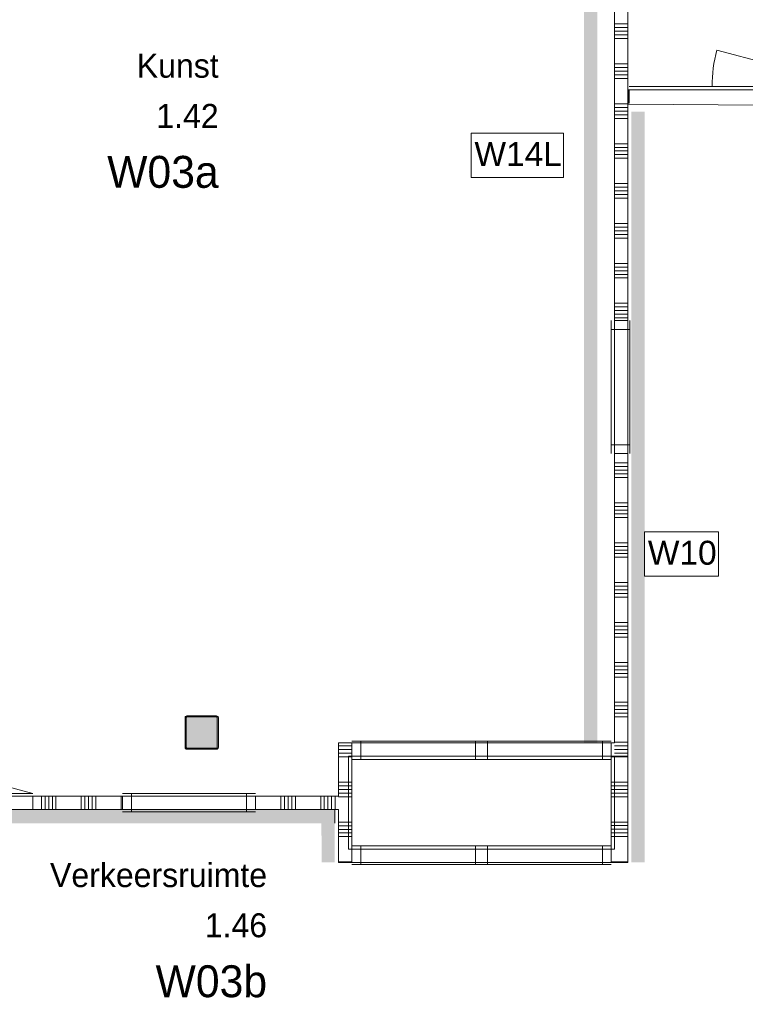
# Model space of a CAD drawing. Header units: millimetres. Extents: x -850 to 154668, y -25041 to 71030.
# Tile 171 of 211: x 45137 to 50593, y 39429 to 46832. Entities that reach past the tile are written whole.
import ezdxf
from ezdxf.enums import TextEntityAlignment as Align

# ---------------------------------------------------------------- set-up
doc = ezdxf.new("R2010")
doc.units = ezdxf.units.MM
doc.header["$MEASUREMENT"] = 0
for name, color, linetype in [('New_22 NC Binnenwanden', 7, 'Continuous'), ('New_22 NC Binnenwanden Deuren', 7, 'Continuous'), ('New_22 NC Binnenwanden Doorsnede-arcering', 7, 'Continuous'), ('New_22 NC Binnenwanden Ramen', 7, 'Continuous'), ('New_23 Vloeren', 7, 'Continuous'), ('New_Info Wandafwerking aanduiding', 7, 'Continuous'), ('New_Info Wandafwerking aanduiding Doorsnede-arcering', 7, 'Continuous'), ('New_Z Ruimtefuncties', 7, 'Continuous'), ('New_Z Ruimtefuncties Zone omranding', 7, 'Continuous'), ('New_Z Ruimtefuncties Zone tekst', 7, 'Continuous'), ('S-COLS-____-OTLN.RVT S', 7, 'Continuous'), ('S-COLS-____-OTLN.RVT S 2D arcering', 7, 'Continuous')]:
    doc.layers.add(name, color=color, linetype=linetype)
doc.styles.add('GENERATED_STYLE_1', font='txt')
doc.styles.add('GENERATED_STYLE_2', font='txt')

# ---------------------------------------------------------------- blocks, each defined once
blk = doc.blocks.new('Kunst_1.42_1_2', base_point=(46204.3, 46051.6))
at = {"layer": 'New_Z Ruimtefuncties Zone tekst', "color": 2, "lineweight": 0}
for tag, height, style, p in [('ROOM_NAME', 180, 'GENERATED_STYLE_1', (46633.3, 46576.2)), ('DUMMY_938', 180, 'GENERATED_STYLE_1', (46633.3, 46617.3)), ('ROOM_NUMBER', 180, 'GENERATED_STYLE_1', (46633.3, 46199)), ('DUMMY_939', 180, 'GENERATED_STYLE_1', (46633.3, 46240.2)), ('stWallCovering', 240, 'GENERATED_STYLE_2', (46633.3, 45808.2))]:
    blk.add_attdef(tag, text='', height=height, dxfattribs=dict(at, style=style)).set_placement(p, align=Align.TOP_RIGHT)
at = {"layer": 'New_Z Ruimtefuncties Zone tekst', "color": 2, "lineweight": 0, "style": 'GENERATED_STYLE_2'}
blk.add_attdef('DUMMY_940', text='', height=240, dxfattribs=at).set_placement((45775.3, 45863), align=Align.TOP_LEFT)
blk = doc.blocks.new('Slab_3_2', base_point=(0, 51154.6))
at = {"layer": 'New_23 Vloeren', "color": 1, "linetype": 'Continuous', "lineweight": 0, "flags": 128}
blk.add_lwpolyline([(47610.4, 40595), (47610.4, 41295), (49610.4, 41295), (49610.4, 40595)], close=True, dxfattribs=at)
blk = doc.blocks.new('R2 bl ol 22_2')
at = {"layer": 'New_22 NC Binnenwanden Ramen', "color": 1, "linetype": 'Continuous', "lineweight": 0}
for p, q in [((-975, 0), (-908, 0)), ((-908, 0), (-908, -139)), ((-908, 0), (-45, 0)), ((-45, -139), (-45, 0)), ((-45, 0), (0, 0)), ((0, 0), (45, 0)), ((45, 0), (45, -139)), ((45, 0), (908, 0)), ((908, -139), (908, 0)), ((908, 0), (975, 0)), ((-908, -139), (-975, -139)), ((-45, -139), (-908, -139)), ((0, -139), (-45, -139)), ((45, -139), (0, -139)), ((908, -139), (45, -139)), ((975, -139), (908, -139))]:
    blk.add_line(p, q, dxfattribs=at)
at = {"layer": 'New_22 NC Binnenwanden Ramen', "color": 9, "linetype": 'Continuous', "lineweight": 0}
for p, q in [((-975, -14), (975, -14)), ((-975, -114), (975, -114))]:
    blk.add_line(p, q, dxfattribs=at)
at = {"layer": 'New_22 NC Binnenwanden Ramen', "color": 7, "linetype": 'Continuous', "lineweight": 0}
for p, q in [((-975, -14), (-975, -114)), ((-975, -14), (-975, -114)), ((975, -14), (975, -114)), ((975, -14), (975, -114))]:
    blk.add_line(p, q, dxfattribs=at)
blk = doc.blocks.new('Wall_39_2', base_point=(47535.4, 40494.9))
at = {"layer": 'New_22 NC Binnenwanden', "color": 8, "linetype": 'Continuous', "lineweight": 0, "true_color": 0x778488}
for p, q in [((47635.4, 40494.9), (47635.4, 40594.9)), ((49585.4, 40494.9), (49585.4, 40594.9))]:
    blk.add_line(p, q, dxfattribs=at)
at = {"layer": 'New_22 NC Binnenwanden', "color": 8, "linetype": 'Continuous', "lineweight": 0, "true_color": 0x778488, "flags": 128}
blk.add_lwpolyline([(47535.4, 40494.9), (47635.4, 40494.9)], dxfattribs=at)
at = {"layer": 'New_22 NC Binnenwanden Ramen', "color": 1, "linetype": 'Continuous', "lineweight": 0, "xscale": -1, "zscale": 1000, "rotation": 180}
blk.add_blockref('R2 bl ol 22_2', (48610.4, 40480.9), dxfattribs=at)
blk = doc.blocks.new('*X607')
at = {"layer": 'New_22 NC Binnenwanden Doorsnede-arcering', "color": 254, "linetype": 'Continuous', "lineweight": 0, "true_color": 0xe9ebeb}
for p, q in [((47558, 41372.3), (47535.4, 41372.3)), ((47585.4, 41344.9), (47535.4, 41344.9)), ((47612.8, 41317.5), (47535.4, 41317.5))]:
    blk.add_line(p, q, dxfattribs=at)
blk = doc.blocks.new('*X608')
at = {"layer": 'New_22 NC Binnenwanden Doorsnede-arcering', "color": 254, "linetype": 'Continuous', "lineweight": 0, "true_color": 0xe9ebeb}
for p, q in [((47635.4, 41290), (47535.4, 41290)), ((47635.4, 41099.8), (47535.4, 41099.8)), ((47635.4, 41072.3), (47535.4, 41072.3)), ((47635.4, 41044.9), (47535.4, 41044.9)), ((47635.4, 41017.5), (47535.4, 41017.5)), ((47635.4, 40990), (47535.4, 40990)), ((47635.4, 40799.8), (47535.4, 40799.8)), ((47635.4, 40772.3), (47535.4, 40772.3)), ((47635.4, 40744.9), (47535.4, 40744.9)), ((47635.4, 40717.5), (47535.4, 40717.5)), ((47635.4, 40690), (47535.4, 40690))]:
    blk.add_line(p, q, dxfattribs=at)
blk = doc.blocks.new('*X609')
at = {"layer": 'New_22 NC Binnenwanden Doorsnede-arcering', "color": 254, "linetype": 'Continuous', "lineweight": 0, "true_color": 0xe9ebeb}
blk.add_line((47540.2, 40499.8), (47535.4, 40499.8), dxfattribs=at)
blk = doc.blocks.new('*X610')
at = {"layer": 'New_22 NC Binnenwanden Doorsnede-arcering', "color": 254, "linetype": 'Continuous', "lineweight": 0, "true_color": 0xe9ebeb}
blk.add_line((47635.4, 40499.8), (47540.2, 40499.8), dxfattribs=at)
blk = doc.blocks.new('*X611')
at = {"layer": 'New_22 NC Binnenwanden Doorsnede-arcering', "color": 254, "linetype": 'Continuous', "lineweight": 0, "true_color": 0xe9ebeb}
for p, q in [((47635.4, 41372.3), (47558, 41372.3)), ((47635.4, 41344.9), (47585.4, 41344.9)), ((47635.4, 41317.5), (47612.8, 41317.5))]:
    blk.add_line(p, q, dxfattribs=at)
blk = doc.blocks.new('Wall_85_2', base_point=(47535.4, 40494.9))
at = {"layer": 'New_22 NC Binnenwanden', "color": 8, "linetype": 'Continuous', "lineweight": 0, "true_color": 0x778488, "flags": 128}
for points in [[(47535.4, 41394.9), (47535.4, 40995)], [(47635.4, 40594.9), (47635.4, 41294.9)], [(47535.4, 40895), (47535.4, 40494.9)]]:
    blk.add_lwpolyline(points, dxfattribs=at)
at = {"layer": 'New_22 NC Binnenwanden', "color": 8, "lineweight": 0, "true_color": 0x778488}
for name in ['*X607', '*X611', '*X608', '*X609', '*X610']:
    blk.add_blockref(name, (0, 0), dxfattribs=at)
blk = doc.blocks.new('*X744')
at = {"layer": 'New_22 NC Binnenwanden Doorsnede-arcering', "color": 254, "linetype": 'Continuous', "lineweight": 0, "true_color": 0xe9ebeb}
blk.add_line((49717.7, 46205), (49717.7, 46305), dxfattribs=at)
blk = doc.blocks.new('D1 zl1-b 22_5')
at = {"layer": 'New_22 NC Binnenwanden Deuren', "color": 1, "linetype": 'Continuous', "lineweight": 0}
for p, q in [((840, 0), (-181, 273.6)), ((-840, 0), (-217, 0)), ((840, 0), (-217, 0))]:
    blk.add_line(p, q, dxfattribs=at)
at = {"layer": 'New_22 NC Binnenwanden Deuren', "color": 7, "linetype": 'Continuous', "lineweight": 0}
for p, q in [((-840, -25), (-840, -125)), ((-840, -25), (-840, -125)), ((840, -25), (840, -125)), ((840, -25), (840, -125))]:
    blk.add_line(p, q, dxfattribs=at)
at = {"layer": 'New_22 NC Binnenwanden Deuren', "color": 1, "linetype": 'Continuous', "lineweight": 0}
blk.add_arc((840, 0), 1057, 165, 180, dxfattribs=at)
blk = doc.blocks.new('Wall_126_2', base_point=(49610.4, 46305))
at = {"layer": 'New_22 NC Binnenwanden', "color": 8, "linetype": 'Continuous', "lineweight": 0, "true_color": 0x778488}
for p, q in [((49720.4, 46305), (49720.4, 46205)), ((51400.4, 46305), (51400.4, 46205))]:
    blk.add_line(p, q, dxfattribs=at)
at = {"layer": 'New_22 NC Binnenwanden', "color": 8, "linetype": 'Continuous', "lineweight": 0, "true_color": 0x778488, "flags": 128}
for points in [[(49720.4, 46305), (49710.4, 46305)], [(49710.4, 46305), (49710.4, 46205)], [(51410.4, 46305), (51400.4, 46305)], [(51410.4, 46305), (51410.4, 46205)], [(49710.4, 46205), (49720.4, 46205)], [(51400.4, 46205), (51410.4, 46205)]]:
    blk.add_lwpolyline(points, dxfattribs=at)
at = {"layer": 'New_22 NC Binnenwanden', "color": 8, "lineweight": 0, "true_color": 0x778488}
blk.add_blockref('*X744', (0, 0), dxfattribs=at)
at = {"layer": 'New_22 NC Binnenwanden Deuren', "color": 1, "linetype": 'Continuous', "lineweight": 0, "zscale": 1000}
blk.add_blockref('D1 zl1-b 22_5', (50560.4, 46330), dxfattribs=at)
blk = doc.blocks.new('Wall_173_2', base_point=(47535.4, 41394.9))
at = {"layer": 'New_22 NC Binnenwanden', "color": 8, "linetype": 'Continuous', "lineweight": 0, "true_color": 0x778488}
for p, q in [((47635.4, 41394.9), (47635.4, 41294.9)), ((49585.4, 41394.9), (49585.4, 41294.9))]:
    blk.add_line(p, q, dxfattribs=at)
at = {"layer": 'New_22 NC Binnenwanden', "color": 8, "linetype": 'Continuous', "lineweight": 0, "true_color": 0x778488, "flags": 128}
for points in [[(47635.4, 41394.9), (47535.4, 41394.9)], [(49610.4, 41394.9), (49585.4, 41394.9)], [(49585.4, 41294.9), (49610.4, 41294.9)]]:
    blk.add_lwpolyline(points, dxfattribs=at)
at = {"layer": 'New_22 NC Binnenwanden Ramen', "color": 1, "linetype": 'Continuous', "lineweight": 0, "zscale": 1000, "rotation": 1.942862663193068e-05}
blk.add_blockref('R2 bl ol 22_2', (48610.4, 41408.9), dxfattribs=at)
blk = doc.blocks.new('Column 224[64]_2', base_point=(0.5, 3))
at = {"layer": 'S-COLS-____-OTLN.RVT S 2D arcering', "linetype": 'Continuous', "lineweight": 0, "true_color": 0x778488}
h = blk.add_hatch(color=8, dxfattribs=at)
h.paths.add_polyline_path([(46380.8, 41360.9), (46381.8, 41355.9), (46384.6, 41351.7), (46388.9, 41348.9), (46393.8, 41347.9), (46617.8, 41347.9), (46622.8, 41348.9), (46627, 41351.7), (46629.9, 41355.9), (46630.8, 41360.9), (46630.8, 41584.9), (46629.9, 41589.9), (46627, 41594.1), (46622.8, 41596.9), (46617.8, 41597.9), (46393.8, 41597.9), (46388.9, 41596.9), (46384.6, 41594.1), (46381.8, 41589.9), (46380.8, 41584.9)])
h.paths.add_polyline_path([(46617.8, 41355.9), (46393.8, 41355.9), (46391.9, 41356.3), (46390.3, 41357.4), (46389.2, 41359), (46388.8, 41360.9), (46388.8, 41584.9), (46389.2, 41586.8), (46390.3, 41588.4), (46391.9, 41589.5), (46393.8, 41589.9), (46617.8, 41589.9), (46619.8, 41589.5), (46621.4, 41588.4), (46622.5, 41586.8), (46622.8, 41584.9), (46622.8, 41360.9), (46622.5, 41359), (46621.4, 41357.4), (46619.8, 41356.3)], flags=0)
blk.add_hatch(color=8, dxfattribs=at).paths.add_polyline_path([(46617.8, 41589.9), (46393.8, 41589.9), (46391.9, 41589.5), (46390.3, 41588.4), (46389.2, 41586.8), (46388.8, 41584.9), (46388.8, 41360.9), (46389.2, 41359), (46390.3, 41357.4), (46391.9, 41356.3), (46393.8, 41355.9), (46617.8, 41355.9), (46619.8, 41356.3), (46621.4, 41357.4), (46622.5, 41359), (46622.8, 41360.9), (46622.8, 41584.9), (46622.5, 41586.8), (46621.4, 41588.4), (46619.8, 41589.5)])
at = {"layer": 'S-COLS-____-OTLN.RVT S', "color": 1, "linetype": 'Continuous', "lineweight": 0}
for p, q in [((46381.8, 41589.9), (46380.8, 41584.9)), ((46380.8, 41584.9), (46380.8, 41360.9)), ((46384.6, 41594.1), (46381.8, 41589.9)), ((46388.9, 41596.9), (46384.6, 41594.1)), ((46388.8, 41584.9), (46389.2, 41586.8)), ((46388.8, 41360.9), (46388.8, 41584.9)), ((46393.8, 41597.9), (46388.9, 41596.9)), ((46389.2, 41586.8), (46390.3, 41588.4)), ((46390.3, 41588.4), (46391.9, 41589.5)), ((46391.9, 41589.5), (46393.8, 41589.9)), ((46617.8, 41597.9), (46393.8, 41597.9)), ((46393.8, 41589.9), (46617.8, 41589.9)), ((46622.8, 41596.9), (46617.8, 41597.9)), ((46617.8, 41589.9), (46619.8, 41589.5)), ((46619.8, 41589.5), (46621.4, 41588.4)), ((46621.4, 41588.4), (46622.5, 41586.8)), ((46622.5, 41586.8), (46622.8, 41584.9)), ((46627, 41594.1), (46622.8, 41596.9)), ((46622.8, 41584.9), (46622.8, 41360.9)), ((46629.9, 41589.9), (46627, 41594.1)), ((46630.8, 41584.9), (46629.9, 41589.9)), ((46630.8, 41360.9), (46630.8, 41584.9)), ((46380.8, 41360.9), (46381.8, 41355.9)), ((46381.8, 41355.9), (46384.6, 41351.7)), ((46384.6, 41351.7), (46388.9, 41348.9)), ((46389.2, 41359), (46388.8, 41360.9)), ((46388.9, 41348.9), (46393.8, 41347.9)), ((46390.3, 41357.4), (46389.2, 41359)), ((46391.9, 41356.3), (46390.3, 41357.4)), ((46393.8, 41355.9), (46391.9, 41356.3)), ((46617.8, 41355.9), (46393.8, 41355.9)), ((46393.8, 41347.9), (46617.8, 41347.9)), ((46619.8, 41356.3), (46617.8, 41355.9)), ((46617.8, 41347.9), (46622.8, 41348.9)), ((46621.4, 41357.4), (46619.8, 41356.3)), ((46622.5, 41359), (46621.4, 41357.4)), ((46622.8, 41360.9), (46622.5, 41359)), ((46622.8, 41348.9), (46627, 41351.7)), ((46627, 41351.7), (46629.9, 41355.9)), ((46629.9, 41355.9), (46630.8, 41360.9))]:
    blk.add_line(p, q, dxfattribs=at)
blk = doc.blocks.new('*X2491')
at = {"layer": 'New_22 NC Binnenwanden Doorsnede-arcering', "color": 254, "linetype": 'Continuous', "lineweight": 0, "true_color": 0xe9ebeb}
for p, q in [((45300.2, 40995), (45300.2, 40895)), ((45327.6, 40995), (45327.6, 40895)), ((45355.1, 40995), (45355.1, 40895)), ((45382.5, 40995), (45382.5, 40895)), ((45409.9, 40995), (45409.9, 40895)), ((45600.2, 40995), (45600.2, 40895)), ((45627.6, 40995), (45627.6, 40895)), ((45655.1, 40995), (45655.1, 40895)), ((45682.5, 40995), (45682.5, 40895)), ((45709.9, 40995), (45709.9, 40895)), ((45900.2, 40995), (45900.2, 40895))]:
    blk.add_line(p, q, dxfattribs=at)
blk = doc.blocks.new('*X2492')
at = {"layer": 'New_22 NC Binnenwanden Doorsnede-arcering', "color": 254, "linetype": 'Continuous', "lineweight": 0, "true_color": 0xe9ebeb}
for p, q in [((47100.2, 40995), (47100.2, 40895)), ((47127.6, 40995), (47127.6, 40895)), ((47155.1, 40995), (47155.1, 40895)), ((47182.5, 40995), (47182.5, 40895)), ((47209.9, 40995), (47209.9, 40895)), ((47400.2, 40995), (47400.2, 40895)), ((47427.6, 40995), (47427.6, 40895)), ((47455.1, 40995), (47455.1, 40895)), ((47482.5, 40995), (47482.5, 40895)), ((47509.9, 40995), (47509.9, 40895))]:
    blk.add_line(p, q, dxfattribs=at)
blk = doc.blocks.new('R1 22_2')
at = {"layer": 'New_22 NC Binnenwanden Ramen', "color": 1, "linetype": 'Continuous', "lineweight": 0}
for p, q in [((-500, 0), (-433, 0)), ((-433, 0), (-433, -139)), ((-433, 0), (433, 0)), ((433, -139), (433, 0)), ((433, 0), (500, 0)), ((-433, -139), (-500, -139)), ((433, -139), (-433, -139)), ((500, -139), (433, -139))]:
    blk.add_line(p, q, dxfattribs=at)
at = {"layer": 'New_22 NC Binnenwanden Ramen', "color": 9, "linetype": 'Continuous', "lineweight": 0}
for p, q in [((-500, -19), (500, -19)), ((-500, -119), (500, -119))]:
    blk.add_line(p, q, dxfattribs=at)
at = {"layer": 'New_22 NC Binnenwanden Ramen', "color": 7, "linetype": 'Continuous', "lineweight": 0}
for p, q in [((-500, -119), (-500, -19)), ((-500, -119), (-500, -19)), ((500, -119), (500, -19)), ((500, -119), (500, -19))]:
    blk.add_line(p, q, dxfattribs=at)
blk = doc.blocks.new('D1 zl1-b 22_8')
at = {"layer": 'New_22 NC Binnenwanden Deuren', "color": 1, "linetype": 'Continuous', "lineweight": 0}
for p, q in [((1000, 0), (-21, 273.6)), ((-1000, 0), (-57, 0)), ((1000, 0), (-57, 0))]:
    blk.add_line(p, q, dxfattribs=at)
at = {"layer": 'New_22 NC Binnenwanden Deuren', "color": 7, "linetype": 'Continuous', "lineweight": 0}
for p, q in [((-1000, -119), (-1000, -19)), ((-1000, -119), (-1000, -19)), ((1000, -119), (1000, -19)), ((1000, -119), (1000, -19))]:
    blk.add_line(p, q, dxfattribs=at)
at = {"layer": 'New_22 NC Binnenwanden Deuren', "color": 1, "linetype": 'Continuous', "lineweight": 0}
blk.add_arc((1000, 0), 1057, 165, 180, dxfattribs=at)
blk = doc.blocks.new('Wall_488_2', base_point=(33301.4, 40895))
at = {"layer": 'New_22 NC Binnenwanden', "color": 8, "linetype": 'Continuous', "lineweight": 0, "true_color": 0x778488}
for p, q in [((45235.4, 40895), (45235.4, 40995)), ((45910.4, 40995), (45910.4, 40895)), ((46910.4, 40995), (46910.4, 40895))]:
    blk.add_line(p, q, dxfattribs=at)
at = {"layer": 'New_22 NC Binnenwanden', "color": 8, "linetype": 'Continuous', "lineweight": 0, "true_color": 0x778488, "flags": 128}
for points in [[(45910.4, 40995), (45235.4, 40995)], [(47535.4, 40995), (46910.4, 40995)], [(45235.4, 40895), (45910.4, 40895)], [(46910.4, 40895), (47535.4, 40895)]]:
    blk.add_lwpolyline(points, dxfattribs=at)
at = {"layer": 'New_22 NC Binnenwanden', "color": 8, "lineweight": 0, "true_color": 0x778488}
for name in ['*X2491', '*X2492']:
    blk.add_blockref(name, (0, 0), dxfattribs=at)
at = {"layer": 'New_22 NC Binnenwanden Deuren', "color": 1, "linetype": 'Continuous', "lineweight": 0, "zscale": 1000, "rotation": 359.9997325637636}
blk.add_blockref('D1 zl1-b 22_8', (44235.4, 41014), dxfattribs=at)
at = {"layer": 'New_22 NC Binnenwanden Ramen', "color": 1, "linetype": 'Continuous', "lineweight": 0, "xscale": -0.9999999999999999, "zscale": 1000, "rotation": 179.9997325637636}
blk.add_blockref('R1 22_2', (46410.4, 40876), dxfattribs=at)
blk = doc.blocks.new('*X2498')
at = {"layer": 'New_22 NC Binnenwanden Doorsnede-arcering', "color": 254, "linetype": 'Continuous', "lineweight": 0, "true_color": 0xe9ebeb}
for p, q in [((49710.4, 41290.2), (49585.4, 41290.2)), ((49710.4, 41100), (49585.4, 41100)), ((49710.4, 41072.5), (49585.4, 41072.5)), ((49710.4, 41045.1), (49585.4, 41045.1)), ((49710.4, 41017.7), (49585.4, 41017.7)), ((49710.4, 40990.2), (49585.4, 40990.2)), ((49710.4, 40800), (49585.4, 40800)), ((49710.4, 40772.5), (49585.4, 40772.5)), ((49710.4, 40745.1), (49585.4, 40745.1)), ((49710.4, 40717.7), (49585.4, 40717.7)), ((49710.4, 40690.2), (49585.4, 40690.2))]:
    blk.add_line(p, q, dxfattribs=at)
blk = doc.blocks.new('*X2499')
at = {"layer": 'New_22 NC Binnenwanden Doorsnede-arcering', "color": 254, "linetype": 'Continuous', "lineweight": 0, "true_color": 0xe9ebeb}
blk.add_line((49710.4, 40500), (49704.1, 40500), dxfattribs=at)
blk = doc.blocks.new('*X2500')
at = {"layer": 'New_22 NC Binnenwanden Doorsnede-arcering', "color": 254, "linetype": 'Continuous', "lineweight": 0, "true_color": 0xe9ebeb}
blk.add_line((49704.1, 40500), (49585.4, 40500), dxfattribs=at)
blk = doc.blocks.new('Wall_489_2', base_point=(49710.4, 40494.9))
at = {"layer": 'New_22 NC Binnenwanden', "color": 8, "linetype": 'Continuous', "lineweight": 0, "true_color": 0x778488, "flags": 128}
for points in [[(49585.4, 41294.9), (49710.4, 41294.9)], [(49585.4, 41294.9), (49585.4, 40594.9)], [(49710.4, 40494.9), (49710.4, 41294.9)], [(49710.4, 40494.9), (49585.4, 40494.9)]]:
    blk.add_lwpolyline(points, dxfattribs=at)
at = {"layer": 'New_22 NC Binnenwanden', "color": 8, "lineweight": 0, "true_color": 0x778488}
for name in ['*X2498', '*X2500', '*X2499']:
    blk.add_blockref(name, (0, 0), dxfattribs=at)
blk = doc.blocks.new('*X2744')
at = {"layer": 'New_22 NC Binnenwanden Doorsnede-arcering', "color": 254, "linetype": 'Continuous', "lineweight": 0, "true_color": 0xe9ebeb}
for p, q in [((49710.4, 50100), (49610.4, 50100)), ((49710.4, 50072.5), (49610.4, 50072.5)), ((49710.4, 50045.1), (49610.4, 50045.1)), ((49710.4, 50017.7), (49610.4, 50017.7)), ((49710.4, 49990.2), (49610.4, 49990.2)), ((49710.4, 49800), (49610.4, 49800)), ((49710.4, 49772.5), (49610.4, 49772.5)), ((49710.4, 49745.1), (49610.4, 49745.1)), ((49710.4, 49717.7), (49610.4, 49717.7)), ((49710.4, 49690.2), (49610.4, 49690.2)), ((49710.4, 49500), (49610.4, 49500)), ((49710.4, 49472.5), (49610.4, 49472.5)), ((49710.4, 49445.1), (49610.4, 49445.1)), ((49710.4, 49417.7), (49610.4, 49417.7)), ((49710.4, 49390.2), (49610.4, 49390.2)), ((49710.4, 49200), (49610.4, 49200)), ((49710.4, 49172.5), (49610.4, 49172.5)), ((49710.4, 49145.1), (49610.4, 49145.1)), ((49710.4, 49117.7), (49610.4, 49117.7)), ((49710.4, 49090.2), (49610.4, 49090.2)), ((49710.4, 48900), (49610.4, 48900)), ((49710.4, 48872.5), (49610.4, 48872.5)), ((49710.4, 48845.1), (49610.4, 48845.1)), ((49710.4, 48817.7), (49610.4, 48817.7)), ((49710.4, 48790.2), (49610.4, 48790.2)), ((49710.4, 48600), (49610.4, 48600)), ((49710.4, 48572.5), (49610.4, 48572.5)), ((49710.4, 48545.1), (49610.4, 48545.1)), ((49710.4, 48517.7), (49610.4, 48517.7)), ((49710.4, 48490.2), (49610.4, 48490.2)), ((49710.4, 48300), (49610.4, 48300)), ((49710.4, 48272.5), (49610.4, 48272.5)), ((49710.4, 48245.1), (49610.4, 48245.1)), ((49710.4, 48217.7), (49610.4, 48217.7)), ((49710.4, 48190.2), (49610.4, 48190.2)), ((49710.4, 48000), (49610.4, 48000)), ((49710.4, 47972.5), (49610.4, 47972.5)), ((49710.4, 47945.1), (49610.4, 47945.1)), ((49710.4, 47917.7), (49610.4, 47917.7)), ((49710.4, 47890.2), (49610.4, 47890.2)), ((49710.4, 47700), (49610.4, 47700)), ((49710.4, 47672.5), (49610.4, 47672.5)), ((49710.4, 47645.1), (49610.4, 47645.1)), ((49710.4, 47617.7), (49610.4, 47617.7)), ((49710.4, 47590.2), (49610.4, 47590.2)), ((49710.4, 47400), (49610.4, 47400)), ((49710.4, 47372.5), (49610.4, 47372.5)), ((49710.4, 47345.1), (49610.4, 47345.1)), ((49710.4, 47317.7), (49610.4, 47317.7)), ((49710.4, 47290.2), (49610.4, 47290.2)), ((49710.4, 47100), (49610.4, 47100)), ((49710.4, 47072.5), (49610.4, 47072.5)), ((49710.4, 47045.1), (49610.4, 47045.1)), ((49710.4, 47017.7), (49610.4, 47017.7)), ((49710.4, 46990.2), (49610.4, 46990.2)), ((49710.4, 46800), (49610.4, 46800)), ((49710.4, 46772.5), (49610.4, 46772.5)), ((49710.4, 46745.1), (49610.4, 46745.1)), ((49710.4, 46717.7), (49610.4, 46717.7)), ((49710.4, 46690.2), (49610.4, 46690.2)), ((49710.4, 46500), (49610.4, 46500)), ((49710.4, 46472.5), (49610.4, 46472.5)), ((49710.4, 46445.1), (49610.4, 46445.1)), ((49710.4, 46417.7), (49610.4, 46417.7)), ((49710.4, 46390.2), (49610.4, 46390.2)), ((49710.4, 46200), (49610.4, 46200))]:
    blk.add_line(p, q, dxfattribs=at)
blk = doc.blocks.new('Wall_550_2', base_point=(49610.4, 46173))
at = {"layer": 'New_22 NC Binnenwanden', "color": 8, "linetype": 'Continuous', "lineweight": 0, "true_color": 0x778488, "flags": 128}
for points in [[(49610.4, 50230), (49710.4, 50230)], [(49610.4, 50230), (49610.4, 46173)], [(49710.4, 46173), (49710.4, 50230)], [(49610.4, 46173), (49710.4, 46173)]]:
    blk.add_lwpolyline(points, dxfattribs=at)
at = {"layer": 'New_22 NC Binnenwanden', "color": 8, "lineweight": 0, "true_color": 0x778488}
blk.add_blockref('*X2744', (0, 0), dxfattribs=at)
blk = doc.blocks.new('*X2856')
at = {"layer": 'New_22 NC Binnenwanden Doorsnede-arcering', "color": 254, "linetype": 'Continuous', "lineweight": 0, "true_color": 0xe9ebeb}
for p, q in [((49710.4, 43500), (49610.4, 43500)), ((49710.4, 43472.5), (49610.4, 43472.5)), ((49710.4, 43445.1), (49610.4, 43445.1)), ((49710.4, 43417.7), (49610.4, 43417.7)), ((49710.4, 43390.2), (49610.4, 43390.2)), ((49710.4, 43200), (49610.4, 43200)), ((49710.4, 43172.5), (49610.4, 43172.5)), ((49710.4, 43145.1), (49610.4, 43145.1)), ((49710.4, 43117.7), (49610.4, 43117.7)), ((49710.4, 43090.2), (49610.4, 43090.2)), ((49710.4, 42900), (49610.4, 42900)), ((49710.4, 42872.5), (49610.4, 42872.5)), ((49710.4, 42845.1), (49610.4, 42845.1)), ((49710.4, 42817.7), (49610.4, 42817.7)), ((49710.4, 42790.2), (49610.4, 42790.2)), ((49710.4, 42600), (49610.4, 42600)), ((49710.4, 42572.5), (49610.4, 42572.5)), ((49710.4, 42545.1), (49610.4, 42545.1)), ((49710.4, 42517.7), (49610.4, 42517.7)), ((49710.4, 42490.2), (49610.4, 42490.2)), ((49710.4, 42300), (49610.4, 42300)), ((49710.4, 42272.5), (49610.4, 42272.5)), ((49710.4, 42245.1), (49610.4, 42245.1)), ((49710.4, 42217.7), (49610.4, 42217.7)), ((49710.4, 42190.2), (49610.4, 42190.2)), ((49710.4, 42000), (49610.4, 42000)), ((49710.4, 41972.5), (49610.4, 41972.5)), ((49710.4, 41945.1), (49610.4, 41945.1)), ((49710.4, 41917.7), (49610.4, 41917.7)), ((49710.4, 41890.2), (49610.4, 41890.2)), ((49710.4, 41700), (49610.4, 41700)), ((49710.4, 41672.5), (49610.4, 41672.5)), ((49710.4, 41645.1), (49610.4, 41645.1)), ((49710.4, 41617.7), (49610.4, 41617.7)), ((49710.4, 41590.2), (49610.4, 41590.2)), ((49710.4, 41400), (49610.4, 41400)), ((49710.4, 41372.5), (49610.4, 41372.5)), ((49710.4, 41345.1), (49610.4, 41345.1)), ((49710.4, 41317.7), (49610.4, 41317.7))]:
    blk.add_line(p, q, dxfattribs=at)
blk = doc.blocks.new('*X2857')
at = {"layer": 'New_22 NC Binnenwanden Doorsnede-arcering', "color": 254, "linetype": 'Continuous', "lineweight": 0, "true_color": 0xe9ebeb}
for p, q in [((49710.4, 46172.5), (49610.4, 46172.5)), ((49710.4, 46145.1), (49610.4, 46145.1)), ((49710.4, 46117.7), (49610.4, 46117.7)), ((49710.4, 46090.2), (49610.4, 46090.2)), ((49710.4, 45900), (49610.4, 45900)), ((49710.4, 45872.5), (49610.4, 45872.5)), ((49710.4, 45845.1), (49610.4, 45845.1)), ((49710.4, 45817.7), (49610.4, 45817.7)), ((49710.4, 45790.2), (49610.4, 45790.2)), ((49710.4, 45600), (49610.4, 45600)), ((49710.4, 45572.5), (49610.4, 45572.5)), ((49710.4, 45545.1), (49610.4, 45545.1)), ((49710.4, 45517.7), (49610.4, 45517.7)), ((49710.4, 45490.2), (49610.4, 45490.2)), ((49710.4, 45300), (49610.4, 45300)), ((49710.4, 45272.5), (49610.4, 45272.5)), ((49710.4, 45245.1), (49610.4, 45245.1)), ((49710.4, 45217.7), (49610.4, 45217.7)), ((49710.4, 45190.2), (49610.4, 45190.2)), ((49710.4, 45000), (49610.4, 45000)), ((49710.4, 44972.5), (49610.4, 44972.5)), ((49710.4, 44945.1), (49610.4, 44945.1)), ((49710.4, 44917.7), (49610.4, 44917.7)), ((49710.4, 44890.2), (49610.4, 44890.2)), ((49710.4, 44700), (49610.4, 44700)), ((49710.4, 44672.5), (49610.4, 44672.5)), ((49710.4, 44645.1), (49610.4, 44645.1)), ((49710.4, 44617.7), (49610.4, 44617.7)), ((49710.4, 44590.2), (49610.4, 44590.2))]:
    blk.add_line(p, q, dxfattribs=at)
blk = doc.blocks.new('R1 22_13')
at = {"layer": 'New_22 NC Binnenwanden Ramen', "color": 1, "linetype": 'Continuous', "lineweight": 0}
for p, q in [((-500, 0), (-433, 0)), ((-433, 0), (-433, -139)), ((-433, 0), (433, 0)), ((433, -139), (433, 0)), ((433, 0), (500, 0)), ((-433, -139), (-500, -139)), ((433, -139), (-433, -139)), ((500, -139), (433, -139))]:
    blk.add_line(p, q, dxfattribs=at)
at = {"layer": 'New_22 NC Binnenwanden Ramen', "color": 9, "linetype": 'Continuous', "lineweight": 0}
for p, q in [((-500, -14), (500, -14)), ((-500, -114), (500, -114))]:
    blk.add_line(p, q, dxfattribs=at)
at = {"layer": 'New_22 NC Binnenwanden Ramen', "color": 7, "linetype": 'Continuous', "lineweight": 0}
for p, q in [((-500, -14), (-500, -114)), ((-500, -14), (-500, -114)), ((500, -14), (500, -114)), ((500, -14), (500, -114))]:
    blk.add_line(p, q, dxfattribs=at)
blk = doc.blocks.new('Wall_576_2', base_point=(49610.4, 41294.9))
at = {"layer": 'New_22 NC Binnenwanden', "color": 8, "linetype": 'Continuous', "lineweight": 0, "true_color": 0x778488}
for p, q in [((49710.4, 44569.8), (49610.4, 44569.8)), ((49710.4, 43569.8), (49610.4, 43569.8))]:
    blk.add_line(p, q, dxfattribs=at)
at = {"layer": 'New_22 NC Binnenwanden', "color": 8, "linetype": 'Continuous', "lineweight": 0, "true_color": 0x778488, "flags": 128}
for points in [[(49610.4, 46173), (49710.4, 46173)], [(49610.4, 46173), (49610.4, 44569.8)], [(49710.4, 44569.8), (49710.4, 46173)], [(49610.4, 43569.8), (49610.4, 41394.9)], [(49710.4, 41294.9), (49710.4, 43569.8)], [(49610.4, 41294.9), (49710.4, 41294.9)]]:
    blk.add_lwpolyline(points, dxfattribs=at)
at = {"layer": 'New_22 NC Binnenwanden', "color": 8, "lineweight": 0, "true_color": 0x778488}
for name in ['*X2857', '*X2856']:
    blk.add_blockref(name, (0, 0), dxfattribs=at)
at = {"layer": 'New_22 NC Binnenwanden Ramen', "color": 1, "linetype": 'Continuous', "lineweight": 0, "xscale": -1, "zscale": 1000, "rotation": 269.999978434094}
blk.add_blockref('R1 22_13', (49724.4, 44069.8), dxfattribs=at)
blk = doc.blocks.new('Verkeersruimte_1.46_62_2', base_point=(46168.6, 39966.1))
at = {"layer": 'New_Z Ruimtefuncties Zone tekst', "color": 2, "lineweight": 0}
for tag, height, style, p in [('DUMMY_938', 180, 'GENERATED_STYLE_1', (46997.2, 40531.8)), ('ROOM_NAME', 180, 'GENERATED_STYLE_1', (46997.2, 40490.7)), ('DUMMY_939', 180, 'GENERATED_STYLE_1', (46997.2, 40154.7)), ('ROOM_NUMBER', 180, 'GENERATED_STYLE_1', (46997.2, 40113.5)), ('stWallCovering', 240, 'GENERATED_STYLE_2', (46997.2, 39722.7))]:
    blk.add_attdef(tag, text='', height=height, dxfattribs=dict(at, style=style)).set_placement(p, align=Align.TOP_RIGHT)
at = {"layer": 'New_Z Ruimtefuncties Zone tekst', "color": 2, "lineweight": 0, "style": 'GENERATED_STYLE_2'}
blk.add_attdef('DUMMY_940', text='', height=240, dxfattribs=at).set_placement((45340, 39777.5), align=Align.TOP_LEFT)
blk = doc.blocks.new('Wall_634_2', base_point=(49431.4, 50230))
at = {"layer": 'New_Info Wandafwerking aanduiding Doorsnede-arcering', "linetype": 'Continuous', "lineweight": 0, "true_color": 0x000000}
blk.add_hatch(color=18, dxfattribs=at).paths.add_polyline_path([(49381.4, 50230), (49381.4, 41394.9), (49481.4, 41394.9), (49481.4, 50230)])
blk = doc.blocks.new('Wall_652_2', base_point=(33423.1, 40839.7))
at = {"layer": 'New_Info Wandafwerking aanduiding Doorsnede-arcering', "linetype": 'Continuous', "lineweight": 0}
for points in [[(47406.4, 40891), (33423.1, 40889.7), (33423.1, 40789.7), (47406.4, 40791)], [(47506.4, 40891), (47406.4, 40891), (47406.4, 40791)], [(47406.4, 40791), (47506.4, 40791), (47506.4, 40891)]]:
    blk.add_hatch(color=1, dxfattribs=at).paths.add_polyline_path(points)
at = {"layer": 'New_Info Wandafwerking aanduiding', "color": 9, "linetype": 'Continuous', "lineweight": 0, "flags": 128}
blk.add_lwpolyline([(47506.4, 40891), (47506.4, 40791)], dxfattribs=at)
blk = doc.blocks.new('Wall_653_2', base_point=(47456.4, 40841))
at = {"layer": 'New_Info Wandafwerking aanduiding Doorsnede-arcering', "linetype": 'Continuous', "lineweight": 0}
blk.add_hatch(color=1, dxfattribs=at).paths.add_polyline_path([(47406.4, 40791), (47406.5, 40497.5), (47506.5, 40497.5), (47506.4, 40791)])
blk = doc.blocks.new('Wall_654_2', base_point=(49785.7, 40497.2))
at = {"layer": 'New_Info Wandafwerking aanduiding Doorsnede-arcering', "linetype": 'Continuous', "lineweight": 0}
blk.add_hatch(color=1, dxfattribs=at).paths.add_polyline_path([(49835.7, 40497.2), (49835.7, 46140.8), (49735.7, 46140.8), (49735.7, 40497.2)])

msp = doc.modelspace()

# ---------------------------------------------------------------- linework, layer by layer
at = {"layer": 'New_Info Wandafwerking aanduiding', "color": 9, "linetype": 'Continuous', "lineweight": 0, "flags": 128}
for points in [[(48531.7, 45978.6), (49225.2, 45978.6), (49225.2, 45645.7), (48531.7, 45645.7)], [(49835.7, 42981), (50392.6, 42981), (50392.6, 42648.1), (49835.7, 42648.1)]]:
    msp.add_lwpolyline(points, close=True, dxfattribs=at)
at = {"layer": 'New_Z Ruimtefuncties Zone omranding', "color": 211, "linetype": 'Continuous', "lineweight": 0, "true_color": 0xffaaff, "flags": 128}
msp.add_lwpolyline([(43060.4, 40995), (47535.4, 40995), (47535.4, 41394.9), (49610.4, 41394.9), (49610.4, 50205.1), (47395.4, 50205), (47395.4, 50230.2), (43060.4, 50230)], close=True, dxfattribs=at)
at = {"layer": 'New_Z Ruimtefuncties Zone omranding', "color": 52, "linetype": 'Continuous', "lineweight": 0, "flags": 128}
msp.add_lwpolyline([(51410.4, 50206.4), (49710.4, 50206.4), (49710.4, 46305), (51410.4, 46305)], close=True, dxfattribs=at)
at = {"layer": 'New_Z Ruimtefuncties Zone omranding', "color": 41, "linetype": 'Continuous', "lineweight": 0, "true_color": 0xffeeaa, "flags": 128}
msp.add_lwpolyline([(43038.5, 38995), (44847.5, 38994.9), (44847.5, 30058.7), (51411.9, 30058.7), (51410.4, 40887.5), (51410.4, 46183.5), (49710.4, 46197.5), (49710.4, 41387.4), (49710.4, 40887.5), (49710.4, 40494.9), (47535.4, 40494.9), (47535.4, 40895), (43038.5, 40895)], close=True, dxfattribs=at)

# ---------------------------------------------------------------- block references
at = {"layer": 'New_22 NC Binnenwanden', "color": 8, "lineweight": 0, "true_color": 0x778488}
for name, p in [('Wall_550_2', (49610.4, 46173)), ('Wall_126_2', (49610.4, 46305)), ('Wall_576_2', (49610.4, 41294.9)), ('Wall_173_2', (47535.4, 41394.9)), ('Wall_85_2', (47535.4, 40494.9)), ('Wall_488_2', (33301.4, 40895)), ('Wall_489_2', (49710.4, 40494.9)), ('Wall_39_2', (47535.4, 40494.9))]:
    msp.add_blockref(name, p, dxfattribs=at)
at = {"layer": 'New_23 Vloeren', "color": 1, "linetype": 'Continuous', "lineweight": 0}
msp.add_blockref('Slab_3_2', (0, 51154.6), dxfattribs=at)
at = {"layer": 'New_Info Wandafwerking aanduiding', "color": 1, "lineweight": 0}
for name, p in [('Wall_634_2', (49431.4, 50230)), ('Wall_654_2', (49785.7, 40497.2)), ('Wall_652_2', (33423.1, 40839.7)), ('Wall_653_2', (47456.4, 40841))]:
    msp.add_blockref(name, p, dxfattribs=at)
at = {"layer": 'New_Z Ruimtefuncties', "color": 2, "linetype": 'Continuous', "lineweight": 0}
for name, p, values in [('Kunst_1.42_1_2', (46204.3, 46051.6), {'ROOM_NAME': 'Kunst', 'ROOM_NUMBER': '1.42', 'stWallCovering': 'W03a'}), ('Verkeersruimte_1.46_62_2', (46168.6, 39966.1), {'ROOM_NAME': 'Verkeersruimte', 'ROOM_NUMBER': '1.46', 'stWallCovering': 'W03b'})]:
    msp.add_blockref(name, p, dxfattribs=at).add_auto_attribs(values)
at = {"layer": 'S-COLS-____-OTLN.RVT S', "color": 1, "linetype": 'Continuous', "lineweight": 0}
msp.add_blockref('Column 224[64]_2', (0.5, 3), dxfattribs=at)

# ---------------------------------------------------------------- texts
at = {"layer": 'New_Info Wandafwerking aanduiding', "color": 2, "linetype": 'Continuous', "lineweight": 0, "char_height": 180, "style": 'GENERATED_STYLE_1'}
for s, insert, attachment_point in [('\\A1;{\\pql;\\fArial|b0|i0|c0|p38;W14\\fArial|b0|i0|c0|p38;L}', (48556.7, 45912.4), 1), ('\\A1;{\\pql;\\fArial|b0|i0|c0|p38;W10}', (49860.7, 42731.9), 7)]:
    msp.add_mtext(s, dxfattribs=dict(at, insert=insert, attachment_point=attachment_point))

doc.saveas('drawing.dxf')
